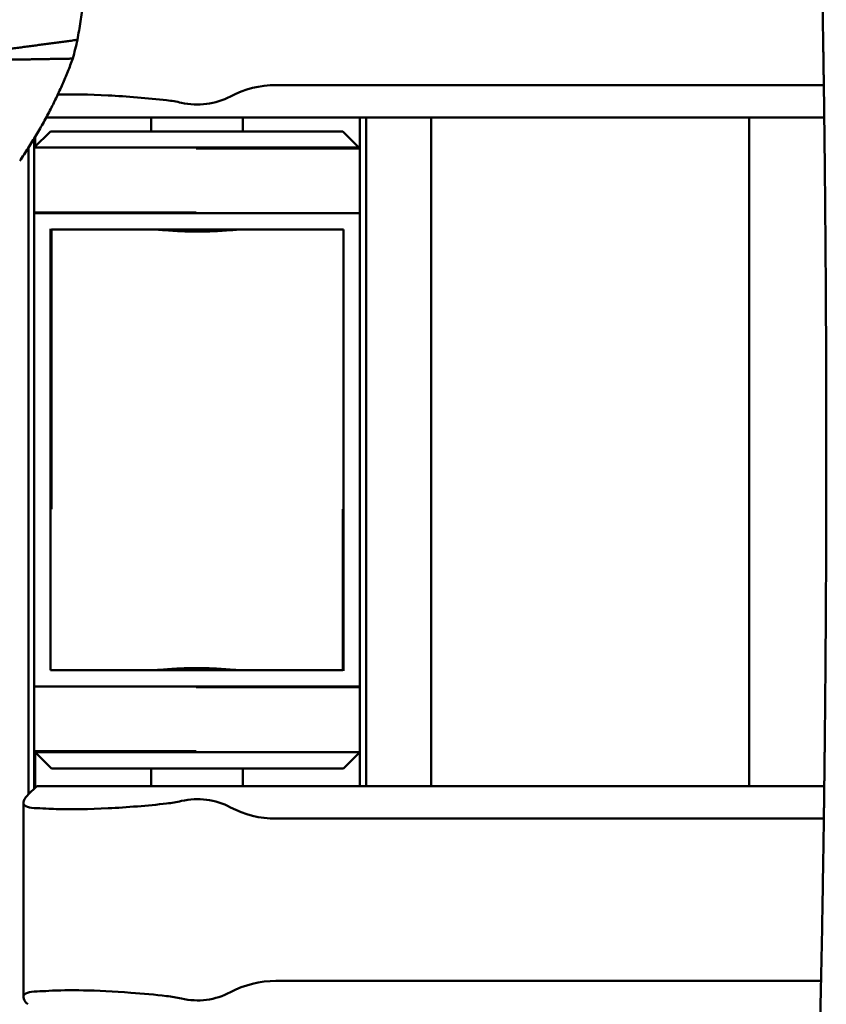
# Model space of a CAD drawing. Header units: millimetres. Extents: x 0 to 4878, y -120 to 1682.
# Tile 213 of 213: x 1272 to 1296, y 1303 to 1334. Entities that reach past the tile are written whole.
import ezdxf

# ---------------------------------------------------------------- set-up
doc = ezdxf.new("R2010")
doc.units = ezdxf.units.MM
doc.header["$LTSCALE"] = 2
doc.layers.add('Sichtbar (ISO)', color=7, linetype='Continuous', lineweight=50)

msp = doc.modelspace()

# ---------------------------------------------------------------- linework, layer by layer
at = {"layer": 'Sichtbar (ISO)'}
for p, q in [((1296.3093, 1331.7389), (1279.4307, 1331.7389)), ((1276.062, 1330.7389), (1272.3517, 1330.7389)), ((1275.587, 1330.3136), (1275.587, 1330.7389)), ((1296.3224, 1330.7389), (1276.062, 1330.7389)), ((1278.412, 1330.7389), (1278.412, 1330.3136)), ((1282.012, 1330.7389), (1282.012, 1329.7886)), ((1282.212, 1330.7389), (1282.212, 1310.1389)), ((1284.212, 1310.1389), (1284.212, 1330.7389)), ((1294.012, 1330.7389), (1294.012, 1310.1389)), ((1272.487, 1330.3136), (1271.987, 1329.8136)), ((1272.487, 1330.3136), (1281.487, 1330.3136)), ((1281.512, 1330.2886), (1281.487, 1330.3136)), ((1282.012, 1329.7886), (1281.512, 1330.2886)), ((1271.987, 1329.8136), (1271.987, 1330.1025)), ((1272.012, 1329.8386), (1272.012, 1330.1439)), ((1271.812, 1309.8889), (1271.812, 1329.8205)), ((1271.987, 1329.8136), (1281.987, 1329.8136)), ((1271.987, 1329.8136), (1271.987, 1327.8136)), ((1276.9752, 1329.7886), (1282.012, 1329.7886)), ((1282.012, 1327.7886), (1282.012, 1329.7886)), ((1276.9752, 1327.8136), (1271.987, 1327.8136)), ((1271.987, 1327.8136), (1271.987, 1322.3136)), ((1282.012, 1327.7886), (1272.012, 1327.7886)), ((1282.012, 1322.2886), (1282.012, 1327.7886)), ((1272.487, 1327.3136), (1272.487, 1322.3136)), ((1272.512, 1327.2886), (1272.512, 1322.2886)), ((1281.512, 1327.2886), (1272.512, 1327.2886)), ((1281.512, 1322.2886), (1281.512, 1327.2886)), ((1271.987, 1322.3136), (1271.987, 1318.7136)), ((1272.487, 1322.3136), (1272.487, 1318.7136)), ((1272.512, 1322.2886), (1272.512, 1318.6886)), ((1281.512, 1318.6886), (1281.512, 1322.2886)), ((1282.012, 1318.6886), (1282.012, 1322.2886)), ((1271.987, 1318.7136), (1271.987, 1313.2136)), ((1272.487, 1318.7136), (1272.487, 1313.7136)), ((1272.512, 1318.6886), (1272.512, 1318.6768)), ((1281.487, 1313.7136), (1281.487, 1318.6768)), ((1281.512, 1313.6886), (1281.512, 1318.6886)), ((1282.012, 1313.1886), (1282.012, 1318.6886)), ((1272.487, 1313.7136), (1281.487, 1313.7136)), ((1271.987, 1313.2136), (1271.987, 1311.2136)), ((1271.987, 1313.2136), (1281.987, 1313.2136)), ((1276.9752, 1313.1886), (1282.012, 1313.1886)), ((1282.012, 1311.1886), (1282.012, 1313.1886)), ((1271.987, 1311.2136), (1272.012, 1311.1886)), ((1271.987, 1310.0639), (1271.987, 1311.2136)), ((1276.9752, 1311.2136), (1271.987, 1311.2136)), ((1282.012, 1311.1886), (1272.012, 1311.1886)), ((1272.012, 1311.1886), (1272.512, 1310.6886)), ((1272.012, 1310.0889), (1272.012, 1311.1886)), ((1281.512, 1310.6886), (1282.012, 1311.1886)), ((1282.012, 1311.1886), (1282.012, 1310.1389)), ((1281.512, 1310.6886), (1272.512, 1310.6886)), ((1275.587, 1310.1389), (1275.587, 1310.6886)), ((1278.412, 1310.6886), (1278.412, 1310.1389)), ((1272.062, 1310.1389), (1271.7914, 1309.8683)), ((1272.062, 1310.1389), (1276.062, 1310.1389)), ((1276.062, 1310.1389), (1296.3234, 1310.1389)), ((1271.6507, 1303.643), (1271.6507, 1309.6348)), ((1279.4307, 1309.1389), (1296.3105, 1309.1389)), ((1279.4307, 1304.1389), (1296.2238, 1304.1389))]:
    msp.add_line(p, q, dxfattribs=at)
for centre, radius, start, end in [((1279.4307, 1328.7389), 3, 90, 117.86418), ((1275.6189, 1327.2981), 4, 76.96201, 83.64055), ((1277.012, 1333.3139), 2.175, 256.96201, 297.86418), ((1275.6189, 1313.5797), 4, 276.35945, 283.03799), ((1277.012, 1307.5639), 2.175, 62.13582, 103.03799), ((1279.4307, 1312.1389), 3, 242.13582, 270), ((1279.4307, 1301.1389), 3, 90, 117.86418), ((1275.6189, 1299.6981), 4, 76.96201, 83.64055), ((1277.012, 1305.7139), 2.175, 256.96201, 297.86418)]:
    msp.add_arc(centre, radius, start, end, dxfattribs=at)
for centre, major_axis, ratio, start_param, end_param in [((1264.6308, 1336.8897), (0.5765, -11.9317), 0.7588802, 1.1626452, 1.2141947), ((1271.6707, 1309.6991), (0.1779, 0.214), 0.0824696, 0.7304417, 0.7955493), ((1276.7644, 1308.2131), (-5.5001, 1.1118), 0.1036364, 5.6392914, 5.7540347), ((1276.7643, 1305.0644), (-5.4999, -1.1115), 0.1036077, 0.5291533, 0.6438978)]:
    msp.add_ellipse(centre, major_axis=major_axis, ratio=ratio, start_param=start_param, end_param=end_param, dxfattribs=at)
for points, weights in [([(1273.3172, 1333.1344), (1274.0624, 1337.3899), (1272.8849, 1341.5529)], [1.23096562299, 1.32029098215, 1.23096562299]), ([(1270.6773, 1332.7822), (1272.0316, 1332.9612), (1273.3172, 1333.1344)], [1.00009573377, 1.0002702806, 1.00015667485]), ([(1273.1706, 1332.5554), (1271.9219, 1332.5345), (1270.6084, 1332.5103)], [1.00015187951, 1.0002574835, 1.00009122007]), ([(1273.1706, 1332.5554), (1272.5799, 1330.9389), (1271.5361, 1329.4009)], [1.2314661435, 1.2792749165, 1.27927488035])]:
    msp.add_rational_spline(points, weights, degree=2, dxfattribs=at)
for points, knots in [([(1296.3081, 1331.8237), (1296.3079, 1331.8443), (1296.3076, 1331.8648), (1296.3073, 1331.8853), (1296.3068, 1331.9245), (1296.3062, 1331.9635), (1296.3057, 1332.0023), (1296.3053, 1332.027), (1296.305, 1332.0517), (1296.3046, 1332.0762), (1296.3037, 1332.1424), (1296.3027, 1332.208), (1296.3018, 1332.2733), (1296.3008, 1332.342), (1296.2998, 1332.4103), (1296.2988, 1332.4782), (1296.2978, 1332.547), (1296.2968, 1332.6153), (1296.2958, 1332.6833), (1296.2948, 1332.7493), (1296.2938, 1332.8149), (1296.2928, 1332.8801), (1296.2918, 1332.946), (1296.2908, 1333.0114), (1296.2898, 1333.0763), (1296.2886, 1333.1505), (1296.2875, 1333.224), (1296.2863, 1333.2969), (1296.285, 1333.3797), (1296.2837, 1333.4616), (1296.2823, 1333.543), (1296.2819, 1333.5719), (1296.2814, 1333.6008), (1296.2809, 1333.6295), (1296.2799, 1333.693), (1296.2788, 1333.756), (1296.2778, 1333.8187), (1296.2761, 1333.9199), (1296.2744, 1334.0201), (1296.2727, 1334.1192), (1296.2708, 1334.2289), (1296.2689, 1334.3373), (1296.267, 1334.4444), (1296.2649, 1334.5636), (1296.2628, 1334.6811), (1296.2607, 1334.797), (1296.2589, 1334.8978), (1296.257, 1334.9974), (1296.2552, 1335.0957)], [0.69948916, 0.69948916, 0.69948916, 0.69948916, 0.70457647, 0.70457647, 0.70457647, 0.71428571, 0.71428571, 0.71428571, 0.72045628, 0.72045628, 0.72045628, 0.73706935, 0.73706935, 0.73706935, 0.75456881, 0.75456881, 0.75456881, 0.772294, 0.772294, 0.772294, 0.78950399, 0.78950399, 0.78950399, 0.80686387, 0.80686387, 0.80686387, 0.82668249, 0.82668249, 0.82668249, 0.84916566, 0.84916566, 0.84916566, 0.85714286, 0.85714286, 0.85714286, 0.87474899, 0.87474899, 0.87474899, 0.90317041, 0.90317041, 0.90317041, 0.93462339, 0.93462339, 0.93462339, 0.96959549, 0.96959549, 0.96959549, 1, 1, 1, 1]), ([(1276.062, 1331.2735), (1275.4769, 1331.3387), (1274.8434, 1331.3908), (1273.6775, 1331.4509), (1273.1452, 1331.4589), (1272.7261, 1331.4466), (1272.7173, 1331.4463), (1272.7085, 1331.446)], [0.62219996, 0.62219996, 0.62219996, 0.62219996, 0.79989141, 0.79989141, 0.97758286, 0.97758286, 0.98140554, 0.98140554, 0.98140554, 0.98140554]), ([(1296.3675, 1325.9743), (1296.3669, 1326.0538), (1296.3664, 1326.1329), (1296.3658, 1326.2115), (1296.3647, 1326.3773), (1296.3635, 1326.5411), (1296.3623, 1326.7029), (1296.3612, 1326.8566), (1296.36, 1327.0085), (1296.3588, 1327.1587), (1296.3576, 1327.2995), (1296.3565, 1327.4387), (1296.3553, 1327.5765), (1296.3542, 1327.7112), (1296.353, 1327.8445), (1296.3518, 1327.9763), (1296.3513, 1328.0331), (1296.3508, 1328.0896), (1296.3503, 1328.1459), (1296.3494, 1328.2396), (1296.3485, 1328.3326), (1296.3477, 1328.4249), (1296.3462, 1328.5799), (1296.3447, 1328.7329), (1296.3432, 1328.884), (1296.3427, 1328.9291), (1296.3423, 1328.974), (1296.3418, 1329.0187)], [0.29300533, 0.29300533, 0.29300533, 0.29300533, 0.30710756, 0.30710756, 0.30710756, 0.33684345, 0.33684345, 0.33684345, 0.36507981, 0.36507981, 0.36507981, 0.3915477, 0.3915477, 0.3915477, 0.41743092, 0.41743092, 0.41743092, 0.42857143, 0.42857143, 0.42857143, 0.44713563, 0.44713563, 0.44713563, 0.47831392, 0.47831392, 0.47831392, 0.48762157, 0.48762157, 0.48762157, 0.48762157]), ([(1278.3976, 1327.2886), (1278.3265, 1327.2885), (1278.2406, 1327.284), (1278.004, 1327.2684), (1277.8239, 1327.2537), (1277.4288, 1327.2313), (1277.2139, 1327.2242), (1277.012, 1327.2242), (1276.8102, 1327.2242), (1276.5952, 1327.2313), (1276.2001, 1327.2537), (1276.02, 1327.2684), (1275.7834, 1327.284), (1275.6975, 1327.2885), (1275.6264, 1327.2886)], [0.81786861, 0.81786861, 0.81786861, 0.81786861, 0.85804117, 0.85804117, 0.9185958, 0.9185958, 0.97915043, 0.97915043, 0.97915043, 1.03970506, 1.03970506, 1.10025969, 1.10025969, 1.14043225, 1.14043225, 1.14043225, 1.14043225]), ([(1277.9204, 1327.2886), (1277.8224, 1327.2815), (1277.7147, 1327.274), (1277.4104, 1327.2567), (1277.2032, 1327.2497), (1277.0073, 1327.2492)], [0.394269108, 0.394269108, 0.394269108, 0.394269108, 0.429020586, 0.429020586, 0.487551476, 0.487551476, 0.487551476, 0.487551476]), ([(1296.3858, 1321.2233), (1296.3855, 1321.4804), (1296.3851, 1321.7342), (1296.3846, 1321.9849), (1296.3842, 1322.2209), (1296.3836, 1322.454), (1296.383, 1322.6843), (1296.3825, 1322.8498), (1296.382, 1323.0138), (1296.3815, 1323.1764)], [0.038076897, 0.038076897, 0.038076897, 0.038076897, 0.075986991, 0.075986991, 0.075986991, 0.111671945, 0.111671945, 0.111671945, 0.137315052, 0.137315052, 0.137315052, 0.137315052]), ([(1296.3862, 1320.4389), (1296.3862, 1320.155), (1296.3859, 1319.5791), (1296.3846, 1318.7135), (1296.3824, 1317.8739), (1296.3797, 1317.0984), (1296.3766, 1316.4095), (1296.3735, 1315.7963), (1296.3703, 1315.2472), (1296.3671, 1314.7527), (1296.3639, 1314.3049), (1296.3609, 1313.8981), (1296.358, 1313.5275), (1296.3551, 1313.1897), (1296.3524, 1312.8814), (1296.3499, 1312.5992), (1296.3474, 1312.3407), (1296.3451, 1312.1035), (1296.343, 1311.8859), (1296.3409, 1311.6874), (1296.339, 1311.5054), (1296.3372, 1311.3325), (1296.3353, 1311.1613), (1296.3334, 1310.9884), (1296.3315, 1310.8159), (1296.3295, 1310.6467), (1296.3276, 1310.4831), (1296.3257, 1310.3258), (1296.3239, 1310.173), (1296.322, 1310.0213), (1296.3201, 1309.8699), (1296.3182, 1309.7195), (1296.3162, 1309.5685), (1296.3142, 1309.4112), (1296.3119, 1309.242), (1296.3094, 1309.0586), (1296.3067, 1308.8609), (1296.3037, 1308.6459), (1296.3002, 1308.4081), (1296.2965, 1308.1551), (1296.2939, 1307.9805), (1296.2926, 1307.8943)], [0, 0, 0, 0, 0.0678985, 0.1377768, 0.2070453, 0.2687339, 0.3232768, 0.3718397, 0.4154162, 0.4546176, 0.4901332, 0.5225127, 0.5519471, 0.5787843, 0.603296, 0.6257156, 0.6462744, 0.6651364, 0.6824612, 0.6983248, 0.7126207, 0.7259834, 0.7396794, 0.7535584, 0.7673389, 0.7809287, 0.7940524, 0.806468, 0.8185671, 0.8306287, 0.842761, 0.8548117, 0.8666071, 0.8788906, 0.8924028, 0.9070582, 0.9226969, 0.9396364, 0.9583833, 0.9794353, 1, 1, 1, 1]), ([(1275.6014, 1313.7136), (1275.6725, 1313.7137), (1275.7584, 1313.7182), (1275.995, 1313.7338), (1276.1751, 1313.7485), (1276.5702, 1313.7709), (1276.7852, 1313.778), (1276.987, 1313.778), (1277.1889, 1313.778), (1277.4038, 1313.7709), (1277.7989, 1313.7485), (1277.979, 1313.7338), (1278.2156, 1313.7182), (1278.3015, 1313.7137), (1278.3726, 1313.7136)], [0.81786861, 0.81786861, 0.81786861, 0.81786861, 0.85804117, 0.85804117, 0.9185958, 0.9185958, 0.97915043, 0.97915043, 0.97915043, 1.03970506, 1.03970506, 1.10025969, 1.10025969, 1.14043226, 1.14043226, 1.14043226, 1.14043226]), ([(1276.0786, 1313.7136), (1276.1766, 1313.7207), (1276.2843, 1313.7283), (1276.5936, 1313.7458), (1276.8068, 1313.7529), (1277.0073, 1313.753)], [0.394269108, 0.394269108, 0.394269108, 0.394269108, 0.429020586, 0.429020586, 0.489103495, 0.489103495, 0.489103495, 0.489103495]), ([(1271.7826, 1309.8594), (1271.7034, 1309.7783), (1271.654, 1309.7022), (1271.6476, 1309.5782), (1271.6942, 1309.5312), (1271.8454, 1309.4786), (1271.9457, 1309.4639), (1272.0747, 1309.4606)], [0.79425249, 0.79425249, 0.79425249, 0.79425249, 0.87851034, 0.87851034, 0.96600886, 0.96600886, 1.03670491, 1.03670491, 1.03670491, 1.03670491]), ([(1272.4348, 1309.4444), (1272.5293, 1309.4386), (1272.6295, 1309.4341), (1273.1452, 1309.4189), (1273.6775, 1309.427), (1274.8434, 1309.487), (1275.4769, 1309.5391), (1276.062, 1309.6043)], [1.40931879, 1.40931879, 1.40931879, 1.40931879, 1.45494467, 1.45494467, 1.63263612, 1.63263612, 1.81032757, 1.81032757, 1.81032757, 1.81032757]), ([(1296.2926, 1307.8943), (1296.2854, 1307.4273), (1296.2773, 1306.9337), (1296.2688, 1306.4461), (1296.2683, 1306.4153)], [0, 0, 0, 0, 0.2, 0.21350802, 0.21350802, 0.21350802, 0.21350802]), ([(1276.062, 1303.6735), (1275.7038, 1303.7132), (1275.3293, 1303.7484), (1274.4366, 1303.8158), (1273.9275, 1303.8401), (1273.106, 1303.8564), (1272.7334, 1303.8519), (1272.4348, 1303.8334)], [0.04610947, 0.04610947, 0.04610947, 0.04610947, 0.15128902, 0.15128902, 0.30257804, 0.30257804, 0.4419267, 0.4419267, 0.4419267, 0.4419267]), ([(1272.0747, 1303.8173), (1271.9457, 1303.814), (1271.8454, 1303.7992), (1271.6942, 1303.7466), (1271.6476, 1303.6997), (1271.654, 1303.5756), (1271.7034, 1303.4995), (1271.7826, 1303.4184)], [-1.0367051, -1.0367051, -1.0367051, -1.0367051, -0.96600886, -0.96600886, -0.87851034, -0.87851034, -0.79425252, -0.79425252, -0.79425252, -0.79425252]), ([(1296.2173, 1303.8405), (1296.208, 1303.4277), (1296.1889, 1302.6203), (1296.1694, 1301.8905), (1296.1595, 1301.5401)], [0.60326027, 0.60326027, 0.60326027, 0.60326027, 0.8, 1, 1, 1, 1])]:
    msp.add_open_spline(points, degree=3, knots=knots, dxfattribs=at)
for points in [[(1296.3418, 1329.0187), (1296.3322, 1329.9537), (1296.3211, 1330.8887), (1296.3081, 1331.8237)], [(1296.3815, 1323.1764), (1296.3783, 1324.109), (1296.3736, 1325.0417), (1296.3675, 1325.9743)], [(1296.3862, 1320.4389), (1296.3862, 1320.7003), (1296.386, 1320.9618), (1296.3858, 1321.2233)], [(1296.2173, 1303.8405), (1296.2364, 1304.6969), (1296.2532, 1305.5546), (1296.2683, 1306.4153)]]:
    msp.add_open_spline(points, degree=3, dxfattribs=at)

doc.saveas('drawing.dxf')
